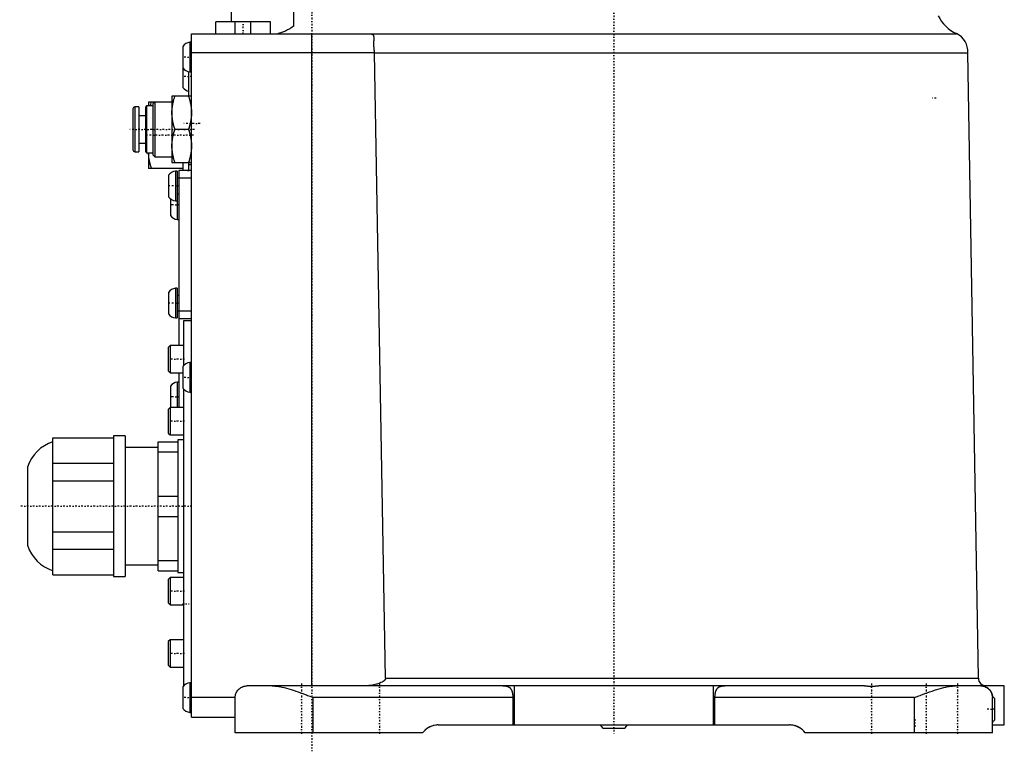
# Model space of a CAD drawing. Extents: x -152 to 584, y -5 to 847.
# Tile 1 of 7: x -152 to 100, y -5 to 183. Entities that reach past the tile are written whole.
import ezdxf

# ---------------------------------------------------------------- set-up
doc = ezdxf.new("R2010")
doc.units = 0
doc.linetypes.add('CENTER', pattern=[1.5, 0.45, -0.5, 0.05, -0.5])
doc.layers.add('AM_0', color=7, linetype='CONTINUOUS')
doc.layers.add('AM_7', color=7, linetype='CENTER')

msp = doc.modelspace()

# ---------------------------------------------------------------- linework, layer by layer
at = {"layer": 'AM_0', "color": 7, "linetype": 'CONTINUOUS'}
for p, q in [((-82, 180.95), (-82, 196.5)), ((-98, 188), (-98, 182)), ((-102, 179), (-102, 182)), ((-88, 182), (-102, 182)), ((-97, 179), (-97, 182)), ((-93, 179), (-93, 182)), ((-88, 179), (-88, 182)), ((-108.2, 176.8), (-108.65, 176.8)), ((-108.65, 176.8), (-108.65, 169.2)), ((-108.2, 179), (87.75, 179)), ((-108.2, 4), (-108.2, 179)), ((-77.4, 12), (-77.4, 179)), ((-110.4, 175.75), (-110.4, 165.25)), ((-108.2, 174.14), (-61.35, 174.14)), ((-61.35, 174.14), (-61.35, 174.12)), ((-61.35, 174.12), (90.65, 174.12)), ((-58.49, 14), (-61.35, 174.12)), ((93.35, 14), (90.65, 174.12)), ((-108.9, 163), (-108.9, 169.24)), ((-108.65, 169.2), (-108.2, 169.2)), ((-119.2, 161.5), (-119.2, 160.5)), ((-113.2, 161.5), (-119.2, 161.5)), ((-117.6, 161.5), (-118.1, 161)), ((-117.6, 161.5), (-117.6, 147.5)), ((-113.2, 163), (-113.2, 146)), ((-108.2, 163), (-113.2, 163)), ((-123.2, 159.75), (-123.2, 149.25)), ((-121.7, 160.25), (-122.7, 160.25)), ((-122.7, 160.25), (-122.7, 148.75)), ((-121.7, 160.25), (-121.7, 148.75)), ((-119.7, 160.5), (-120, 160.2)), ((-120, 160.2), (-120, 148.8)), ((-118.1, 160.5), (-119.7, 160.5)), ((-119.7, 160.5), (-119.7, 148.5)), ((-118.1, 161), (-118.1, 148)), ((-120, 158), (-121.7, 158)), ((-108.96, 154.5), (-112.44, 154.5)), ((-121.7, 151), (-120, 151)), ((-120, 148.8), (-119.7, 148.5)), ((-122.7, 148.75), (-121.7, 148.75)), ((-119.7, 148.5), (-118.1, 148.5)), ((-119.2, 148.5), (-119.2, 144.5)), ((-118.1, 148), (-117.6, 147.5)), ((-117.6, 147.5), (-113.2, 147.5)), ((-110.4, 144.5), (-119.2, 144.5)), ((-113.2, 146), (-108.2, 146)), ((-111.85, 143.8), (-112.3, 143.8)), ((-112.3, 143.8), (-112.3, 136.2)), ((-111.85, 143.8), (-111.85, 131.4)), ((-111.4, 144), (-111.4, 99.17)), ((-108.2, 144), (-111.4, 144)), ((-110.4, 146), (-110.4, 144)), ((-108.9, 144), (-108.9, 146)), ((-108.9, 145.5), (-108.2, 145.5)), ((-114.05, 142.75), (-114.05, 137.25)), ((-108.2, 142), (-111.85, 142)), ((-113.6, 136.76), (-113.6, 132.45)), ((-112.3, 136.2), (-111.85, 136.2)), ((-111.85, 138), (-111.4, 138)), ((-111.85, 131.4), (-111.4, 131.4)), ((-111.85, 113.8), (-112.3, 113.8)), ((-112.3, 113.8), (-112.3, 106.2)), ((-111.85, 113.8), (-111.85, 106.2)), ((-114.05, 112.75), (-114.05, 107.25)), ((-111.4, 112), (-111.85, 112)), ((-112.3, 106.2), (-111.85, 106.2)), ((-111.85, 108), (-108.2, 108)), ((-108.2, 106), (-111.4, 106)), ((-108.2, 105.5), (-110.2, 105.5)), ((-110.2, 105.5), (-110.2, 94)), ((-113.7, 99.17), (-114.2, 98.67)), ((-114.2, 98.67), (-114.2, 92.67)), ((-110.2, 99.17), (-113.7, 99.17)), ((-113.7, 99.17), (-113.7, 92.17)), ((-110.4, 93.75), (-110.4, 88.25)), ((-108.2, 94.8), (-108.65, 94.8)), ((-108.65, 94.8), (-108.65, 87.2)), ((-114.2, 92.67), (-113.7, 92.17)), ((-113.7, 92.17), (-110.4, 92.17)), ((-111.4, 92.17), (-111.4, 83.25)), ((-113.6, 88.75), (-113.6, 83.25)), ((-111.4, 89.8), (-111.85, 89.8)), ((-111.85, 89.8), (-111.85, 83.25)), ((-110.2, 88), (-110.2, 12)), ((-108.65, 87.2), (-108.2, 87.2)), ((-113.7, 83.25), (-114.2, 82.75)), ((-110.2, 83.25), (-113.7, 83.25)), ((-113.7, 83.25), (-113.7, 76.25)), ((-114.2, 82.75), (-114.2, 76.75)), ((-125.2, 76), (-128.2, 76)), ((-128.2, 76), (-128.2, 40)), ((-125.2, 76), (-125.2, 40)), ((-114.2, 76.75), (-113.7, 76.25)), ((-113.7, 76.25), (-110.2, 76.25)), ((-143.7, 40.45), (-143.7, 75.55)), ((-143.7, 75.55), (-128.2, 75.55)), ((-116.7, 41.5), (-116.7, 74.5)), ((-116.7, 74.5), (-111.7, 74.5)), ((-110.2, 75), (-111.7, 75)), ((-111.7, 75), (-111.7, 41)), ((-116.7, 73), (-125.2, 73)), ((-116.7, 71.9), (-111.7, 71.9)), ((-143.7, 69.03), (-128.2, 69.03)), ((-150.2, 68), (-150.2, 48)), ((-143.7, 64.53), (-128.2, 64.53)), ((-116.7, 60.6), (-111.7, 60.6)), ((-116.7, 55.4), (-111.7, 55.4)), ((-143.7, 51.47), (-128.2, 51.47)), ((-143.7, 46.97), (-128.2, 46.97)), ((-125.2, 43), (-116.7, 43)), ((-116.7, 44.1), (-111.7, 44.1)), ((-143.7, 40.45), (-128.2, 40.45)), ((-116.7, 41.5), (-111.7, 41.5)), ((-111.7, 41), (-110.2, 41)), ((-128.2, 40), (-125.2, 40)), ((-113.7, 39.75), (-114.2, 39.25)), ((-114.2, 39.25), (-114.2, 33.25)), ((-110.2, 39.75), (-113.7, 39.75)), ((-113.7, 39.75), (-113.7, 32.75)), ((-114.2, 33.25), (-113.7, 32.75)), ((-113.7, 32.75), (-110.2, 32.75)), ((-113.7, 23.83), (-114.2, 23.33)), ((-114.2, 23.33), (-114.2, 17.33)), ((-110.2, 23.83), (-113.7, 23.83)), ((-113.7, 23.83), (-113.7, 16.83)), ((-114.2, 17.33), (-113.7, 16.83)), ((-113.7, 16.83), (-110.2, 16.83)), ((-108.2, 12.8), (-108.65, 12.8)), ((-108.65, 12.8), (-108.65, 5.2)), ((-58.49, 14), (93.35, 14)), ((-110.4, 11.75), (-110.4, 6.25)), ((63.76, 12), (-94, 12)), ((-25.5, 2), (-25.5, 12)), ((25.5, 2), (25.5, 12)), ((100, 12), (68.24, 12)), ((95.3, 11.7), (95.3, 12)), ((100, 2), (100, 12)), ((-108.2, 9.14), (-97, 9.14)), ((-97, 0), (-97, 9)), ((-77, 0), (-77, 9)), ((-25.81, 9), (-77, 9)), ((-25.81, 2), (-25.81, 9)), ((25.81, 9), (25.81, 2)), ((77, 9), (25.81, 9)), ((77, 0), (77, 9)), ((97, 0), (97, 9)), ((97.5, 8.75), (97.5, 3.25)), ((-108.65, 5.2), (-108.2, 5.2)), ((-108.2, 4), (-97, 4)), ((-49, 0), (-97, 0)), ((-45, 2), (45, 2)), ((-2.75, 1.2), (2.75, 1.2)), ((97, 0), (49, 0)), ((97, 2), (100, 2))]:
    msp.add_line(p, q, dxfattribs=at)
for points in [[(-82, 180.95, 0), (-82.15, 180.84, 0), (-82.45, 180.63, 0), (-82.75, 180.44, 0), (-82.89, 180.35, 0), (-83.04, 180.26, 0), (-83.33, 180.09, 0), (-83.61, 179.94, 0), (-83.88, 179.8, 0), (-84.14, 179.67, 0), (-84.4, 179.56, 0), (-84.52, 179.51, 0), (-84.64, 179.46, 0), (-84.86, 179.36, 0), (-85.08, 179.28, 0), (-85.29, 179.21, 0), (-85.48, 179.14, 0), (-85.59, 179.11, 0), (-85.62, 179.1, 0), (-85.64, 179.09, 0), (-85.66, 179.09, 0), (-85.67, 179.08, 0), (-85.7, 179.08, 0), (-85.73, 179.07, 0), (-85.74, 179.07, 0), (-85.75, 179.06, 0), (-85.78, 179.06, 0), (-85.8, 179.05, 0), (-85.82, 179.05, 0), (-85.83, 179.04, 0), (-85.85, 179.04, 0), (-85.87, 179.03, 0), (-85.9, 179.03, 0), (-85.92, 179.02, 0), (-85.94, 179.02, 0), (-85.95, 179.02, 0), (-85.96, 179.02, 0), (-85.97, 179.01, 0), (-85.99, 179.01, 0), (-86.01, 179.01, 0), (-86.03, 179, 0), (-86.04, 179, 0), (-86.05, 179, 0), (-86.06, 179, 0), (-86.07, 179, 0), (-86.08, 179, 0), (-86.09, 179, 0)], [(-63.07, 179, 0), (-62.9, 179, 0), (-62.71, 178.99, 0), (-62.66, 178.99, 0), (-62.62, 178.99, 0), (-62.59, 178.98, 0), (-62.57, 178.98, 0), (-62.52, 178.98, 0), (-62.47, 178.97, 0), (-62.43, 178.97, 0), (-62.38, 178.96, 0), (-62.34, 178.96, 0), (-62.32, 178.95, 0), (-62.3, 178.95, 0), (-62.25, 178.94, 0), (-62.21, 178.94, 0), (-62.19, 178.93, 0), (-62.17, 178.93, 0), (-62.13, 178.92, 0), (-62.1, 178.91, 0), (-62.08, 178.9, 0), (-62.06, 178.9, 0), (-62.02, 178.89, 0), (-61.99, 178.87, 0), (-61.95, 178.86, 0), (-61.92, 178.85, 0), (-61.89, 178.83, 0), (-61.88, 178.83, 0), (-61.86, 178.82, 0), (-61.83, 178.8, 0), (-61.81, 178.78, 0), (-61.78, 178.77, 0), (-61.76, 178.75, 0), (-61.73, 178.73, 0), (-61.72, 178.72, 0), (-61.71, 178.71, 0), (-61.69, 178.69, 0), (-61.67, 178.66, 0), (-61.66, 178.64, 0), (-61.64, 178.61, 0), (-61.62, 178.59, 0), (-61.62, 178.57, 0), (-61.61, 178.56, 0), (-61.6, 178.53, 0), (-61.58, 178.5, 0), (-61.57, 178.47, 0), (-61.56, 178.44, 0), (-61.55, 178.41, 0), (-61.55, 178.39, 0), (-61.55, 178.37, 0), (-61.54, 178.34, 0), (-61.53, 178.3, 0), (-61.53, 178.26, 0), (-61.52, 178.23, 0), (-61.52, 178.19, 0), (-61.52, 178.17, 0), (-61.52, 178.14, 0), (-61.51, 178.1, 0), (-61.51, 178.06, 0), (-61.51, 178.04, 0), (-61.51, 178.01, 0), (-61.51, 177.97, 0), (-61.51, 177.92, 0), (-61.51, 177.9, 0), (-61.51, 177.87, 0), (-61.51, 177.83, 0), (-61.51, 177.77, 0), (-61.51, 177.72, 0), (-61.51, 177.67, 0), (-61.52, 177.62, 0), (-61.52, 177.59, 0), (-61.52, 177.56, 0), (-61.52, 177.5, 0), (-61.52, 177.45, 0), (-61.52, 177.39, 0), (-61.53, 177.33, 0), (-61.53, 177.27, 0), (-61.53, 177.23, 0), (-61.53, 177.2, 0), (-61.54, 177.14, 0), (-61.54, 177.08, 0), (-61.54, 177.01, 0), (-61.54, 176.94, 0), (-61.54, 176.87, 0), (-61.55, 176.84, 0), (-61.55, 176.81, 0), (-61.55, 176.74, 0), (-61.55, 176.66, 0), (-61.55, 176.59, 0), (-61.55, 176.52, 0), (-61.55, 176.44, 0), (-61.55, 176.41, 0), (-61.55, 176.37, 0), (-61.55, 176.29, 0), (-61.55, 176.21, 0), (-61.55, 176.13, 0), (-61.55, 176.05, 0), (-61.55, 175.97, 0), (-61.55, 175.93, 0), (-61.54, 175.89, 0), (-61.54, 175.81, 0), (-61.54, 175.73, 0), (-61.54, 175.69, 0), (-61.53, 175.64, 0), (-61.53, 175.56, 0), (-61.52, 175.48, 0), (-61.52, 175.44, 0), (-61.52, 175.39, 0), (-61.51, 175.31, 0), (-61.5, 175.22, 0), (-61.49, 175.14, 0), (-61.49, 175.05, 0), (-61.48, 174.97, 0), (-61.47, 174.92, 0), (-61.47, 174.88, 0), (-61.46, 174.8, 0), (-61.44, 174.71, 0), (-61.43, 174.62, 0), (-61.42, 174.54, 0), (-61.4, 174.45, 0), (-61.4, 174.4, 0), (-61.39, 174.36, 0), (-61.37, 174.27, 0), (-61.36, 174.19, 0), (-61.35, 174.14, 0)], [(-118.74, 160.5, 0), (-118.7, 160.66, 0), (-118.6, 160.99, 0), (-118.5, 161.33, 0), (-118.44, 161.5, 0)], [(-113.2, 158.75, 0), (-113.2, 158.86, 0), (-113.19, 159.09, 0), (-113.19, 159.32, 0), (-113.18, 159.43, 0), (-113.17, 159.55, 0), (-113.15, 159.77, 0), (-113.13, 160, 0), (-113.1, 160.23, 0), (-113.07, 160.46, 0), (-113.03, 160.69, 0), (-113.01, 160.8, 0), (-112.99, 160.92, 0), (-112.95, 161.15, 0), (-112.89, 161.39, 0), (-112.84, 161.63, 0), (-112.78, 161.87, 0), (-112.71, 162.11, 0), (-112.68, 162.24, 0), (-112.64, 162.36, 0), (-112.57, 162.61, 0), (-112.48, 162.87, 0), (-112.44, 163, 0)], [(-108.96, 163, 0), (-108.92, 162.87, 0), (-108.83, 162.61, 0), (-108.76, 162.36, 0), (-108.72, 162.24, 0), (-108.69, 162.11, 0), (-108.62, 161.87, 0), (-108.56, 161.63, 0), (-108.51, 161.39, 0), (-108.45, 161.15, 0), (-108.41, 160.92, 0), (-108.39, 160.8, 0), (-108.37, 160.69, 0), (-108.33, 160.46, 0), (-108.3, 160.23, 0), (-108.27, 160, 0), (-108.25, 159.77, 0), (-108.23, 159.55, 0), (-108.22, 159.43, 0), (-108.21, 159.32, 0), (-108.21, 159.09, 0), (-108.2, 158.86, 0), (-108.2, 158.75, 0)], [(-112.44, 154.5, 0), (-112.48, 154.63, 0), (-112.57, 154.89, 0), (-112.64, 155.14, 0), (-112.68, 155.26, 0), (-112.71, 155.39, 0), (-112.78, 155.63, 0), (-112.84, 155.87, 0), (-112.89, 156.11, 0), (-112.95, 156.35, 0), (-112.99, 156.58, 0), (-113.01, 156.7, 0), (-113.03, 156.81, 0), (-113.07, 157.04, 0), (-113.1, 157.27, 0), (-113.13, 157.5, 0), (-113.15, 157.73, 0), (-113.17, 157.95, 0), (-113.18, 158.07, 0), (-113.19, 158.18, 0), (-113.19, 158.41, 0), (-113.2, 158.64, 0), (-113.2, 158.75, 0)], [(-108.2, 158.75, 0), (-108.2, 158.64, 0), (-108.21, 158.41, 0), (-108.21, 158.18, 0), (-108.22, 158.07, 0), (-108.23, 157.95, 0), (-108.25, 157.73, 0), (-108.27, 157.5, 0), (-108.3, 157.27, 0), (-108.33, 157.04, 0), (-108.37, 156.81, 0), (-108.39, 156.7, 0), (-108.41, 156.58, 0), (-108.45, 156.35, 0), (-108.51, 156.11, 0), (-108.56, 155.87, 0), (-108.62, 155.63, 0), (-108.69, 155.39, 0), (-108.72, 155.26, 0), (-108.76, 155.14, 0), (-108.83, 154.89, 0), (-108.92, 154.63, 0), (-108.96, 154.5, 0)], [(-113.2, 150.25, 0), (-113.2, 150.36, 0), (-113.19, 150.59, 0), (-113.19, 150.82, 0), (-113.18, 150.93, 0), (-113.17, 151.05, 0), (-113.15, 151.27, 0), (-113.13, 151.5, 0), (-113.1, 151.73, 0), (-113.07, 151.96, 0), (-113.03, 152.19, 0), (-113.01, 152.3, 0), (-112.99, 152.42, 0), (-112.95, 152.65, 0), (-112.89, 152.89, 0), (-112.84, 153.13, 0), (-112.78, 153.37, 0), (-112.71, 153.61, 0), (-112.68, 153.74, 0), (-112.64, 153.86, 0), (-112.57, 154.11, 0), (-112.48, 154.37, 0), (-112.44, 154.5, 0)], [(-108.96, 154.5, 0), (-108.92, 154.37, 0), (-108.83, 154.11, 0), (-108.76, 153.86, 0), (-108.72, 153.74, 0), (-108.69, 153.61, 0), (-108.62, 153.37, 0), (-108.56, 153.13, 0), (-108.51, 152.89, 0), (-108.45, 152.65, 0), (-108.41, 152.42, 0), (-108.39, 152.3, 0), (-108.37, 152.19, 0), (-108.33, 151.96, 0), (-108.3, 151.73, 0), (-108.27, 151.5, 0), (-108.25, 151.27, 0), (-108.23, 151.05, 0), (-108.22, 150.93, 0), (-108.21, 150.82, 0), (-108.21, 150.59, 0), (-108.2, 150.36, 0), (-108.2, 150.25, 0)], [(-112.44, 146, 0), (-112.48, 146.13, 0), (-112.57, 146.39, 0), (-112.64, 146.64, 0), (-112.68, 146.76, 0), (-112.71, 146.89, 0), (-112.78, 147.13, 0), (-112.84, 147.37, 0), (-112.89, 147.61, 0), (-112.95, 147.85, 0), (-112.99, 148.08, 0), (-113.01, 148.2, 0), (-113.03, 148.31, 0), (-113.07, 148.54, 0), (-113.1, 148.77, 0), (-113.13, 149, 0), (-113.15, 149.23, 0), (-113.17, 149.45, 0), (-113.18, 149.57, 0), (-113.19, 149.68, 0), (-113.19, 149.91, 0), (-113.2, 150.14, 0), (-113.2, 150.25, 0)], [(-108.2, 150.25, 0), (-108.2, 150.14, 0), (-108.21, 149.91, 0), (-108.21, 149.68, 0), (-108.22, 149.57, 0), (-108.23, 149.45, 0), (-108.25, 149.23, 0), (-108.27, 149, 0), (-108.3, 148.77, 0), (-108.33, 148.54, 0), (-108.37, 148.31, 0), (-108.39, 148.2, 0), (-108.41, 148.08, 0), (-108.45, 147.85, 0), (-108.51, 147.61, 0), (-108.56, 147.37, 0), (-108.62, 147.13, 0), (-108.69, 146.89, 0), (-108.72, 146.76, 0), (-108.76, 146.64, 0), (-108.83, 146.39, 0), (-108.92, 146.13, 0), (-108.96, 146, 0)], [(-118.44, 144.5, 0), (-118.48, 144.62, 0), (-118.56, 144.86, 0), (-118.63, 145.1, 0), (-118.66, 145.22, 0), (-118.7, 145.33, 0), (-118.76, 145.57, 0), (-118.82, 145.79, 0), (-118.87, 146.02, 0), (-118.92, 146.24, 0), (-118.97, 146.46, 0), (-118.99, 146.57, 0), (-119.01, 146.68, 0), (-119.05, 146.9, 0), (-119.08, 147.11, 0), (-119.11, 147.33, 0), (-119.13, 147.54, 0), (-119.16, 147.75, 0), (-119.16, 147.86, 0), (-119.17, 147.97, 0), (-119.19, 148.18, 0), (-119.19, 148.39, 0), (-119.2, 148.5, 0)], [(-58.49, 14, 0), (-58.49, 14, 0), (-58.49, 13.99, 0), (-58.49, 13.98, 0), (-58.49, 13.97, 0), (-58.49, 13.97, 0), (-58.49, 13.96, 0), (-58.49, 13.95, 0), (-58.49, 13.94, 0), (-58.49, 13.93, 0), (-58.49, 13.92, 0), (-58.49, 13.92, 0), (-58.49, 13.92, 0), (-58.49, 13.91, 0), (-58.49, 13.9, 0), (-58.49, 13.89, 0), (-58.49, 13.88, 0), (-58.5, 13.87, 0), (-58.5, 13.87, 0), (-58.5, 13.86, 0), (-58.5, 13.85, 0), (-58.5, 13.85, 0), (-58.5, 13.84, 0), (-58.5, 13.84, 0), (-58.5, 13.83, 0), (-58.51, 13.82, 0), (-58.51, 13.82, 0), (-58.51, 13.81, 0), (-58.51, 13.8, 0), (-58.51, 13.79, 0), (-58.51, 13.79, 0), (-58.52, 13.78, 0), (-58.52, 13.77, 0), (-58.52, 13.76, 0), (-58.52, 13.76, 0), (-58.53, 13.75, 0), (-58.53, 13.74, 0), (-58.53, 13.74, 0), (-58.54, 13.73, 0), (-58.54, 13.72, 0), (-58.54, 13.71, 0), (-58.54, 13.71, 0), (-58.55, 13.7, 0), (-58.55, 13.69, 0), (-58.55, 13.69, 0), (-58.56, 13.68, 0), (-58.56, 13.67, 0), (-58.56, 13.67, 0), (-58.56, 13.66, 0), (-58.57, 13.66, 0), (-58.57, 13.65, 0), (-58.59, 13.62, 0), (-58.62, 13.58, 0), (-58.63, 13.55, 0), (-58.65, 13.53, 0), (-58.68, 13.49, 0), (-58.72, 13.45, 0), (-58.75, 13.42, 0), (-58.79, 13.38, 0), (-58.83, 13.34, 0), (-58.85, 13.32, 0), (-58.87, 13.31, 0), (-58.91, 13.27, 0), (-58.95, 13.24, 0), (-58.98, 13.22, 0), (-59, 13.21, 0), (-59.04, 13.17, 0), (-59.09, 13.14, 0), (-59.11, 13.13, 0), (-59.14, 13.11, 0), (-59.18, 13.08, 0), (-59.23, 13.06, 0), (-59.39, 12.96, 0), (-59.66, 12.83, 0), (-59.92, 12.72, 0), (-60.19, 12.62, 0), (-60.49, 12.52, 0), (-60.65, 12.47, 0), (-60.8, 12.42, 0), (-61.13, 12.34, 0), (-61.48, 12.26, 0), (-61.83, 12.19, 0), (-62.2, 12.13, 0), (-62.57, 12.08, 0), (-62.76, 12.06, 0), (-62.95, 12.04, 0), (-63.32, 12.01, 0), (-63.69, 12, 0), (-63.87, 12, 0)], [(-97, 9, 0), (-97, 9.11, 0), (-96.98, 9.34, 0), (-96.95, 9.56, 0), (-96.92, 9.68, 0), (-96.89, 9.79, 0), (-96.82, 10.02, 0), (-96.73, 10.24, 0), (-96.62, 10.46, 0), (-96.49, 10.67, 0), (-96.34, 10.88, 0), (-96.26, 10.98, 0), (-96.17, 11.07, 0), (-95.98, 11.25, 0), (-95.77, 11.42, 0), (-95.55, 11.57, 0), (-95.3, 11.7, 0), (-95.04, 11.81, 0), (-94.91, 11.86, 0), (-94.76, 11.9, 0), (-94.47, 11.96, 0), (-94.16, 12, 0), (-94, 12, 0)], [(-87.54, 12, 0), (-87.27, 12, 0), (-86.74, 11.96, 0), (-86.19, 11.9, 0), (-85.91, 11.86, 0), (-85.63, 11.81, 0), (-85.06, 11.7, 0), (-84.48, 11.57, 0), (-83.89, 11.42, 0), (-83.3, 11.25, 0), (-82.7, 11.07, 0), (-82.4, 10.98, 0), (-82.1, 10.88, 0), (-81.49, 10.67, 0), (-80.88, 10.46, 0), (-80.27, 10.24, 0), (-79.66, 10.02, 0), (-79.06, 9.79, 0), (-78.76, 9.68, 0), (-78.46, 9.56, 0), (-77.87, 9.34, 0), (-77.29, 9.11, 0), (-77, 9, 0)], [(-25.81, 9, 0), (-25.81, 9.03, 0), (-25.81, 9.09, 0), (-25.81, 9.16, 0), (-25.81, 9.19, 0), (-25.81, 9.22, 0), (-25.81, 9.28, 0), (-25.82, 9.35, 0), (-25.82, 9.41, 0), (-25.82, 9.47, 0), (-25.83, 9.53, 0), (-25.83, 9.57, 0), (-25.83, 9.6, 0), (-25.84, 9.66, 0), (-25.85, 9.72, 0), (-25.85, 9.78, 0), (-25.86, 9.84, 0), (-25.87, 9.9, 0), (-25.87, 9.94, 0), (-25.88, 9.97, 0), (-25.89, 10.03, 0), (-25.9, 10.09, 0), (-25.91, 10.11, 0), (-25.91, 10.14, 0), (-25.92, 10.2, 0), (-25.94, 10.26, 0), (-25.94, 10.29, 0), (-25.95, 10.32, 0), (-25.96, 10.37, 0), (-25.98, 10.43, 0), (-26, 10.48, 0), (-26.01, 10.54, 0), (-26.03, 10.59, 0), (-26.04, 10.62, 0), (-26.05, 10.64, 0), (-26.07, 10.69, 0), (-26.09, 10.74, 0), (-26.11, 10.79, 0), (-26.13, 10.84, 0), (-26.16, 10.89, 0), (-26.17, 10.91, 0), (-26.18, 10.93, 0), (-26.21, 10.98, 0), (-26.23, 11.02, 0), (-26.26, 11.06, 0), (-26.29, 11.11, 0), (-26.31, 11.15, 0), (-26.33, 11.16, 0), (-26.34, 11.18, 0), (-26.37, 11.22, 0), (-26.4, 11.26, 0), (-26.43, 11.29, 0), (-26.47, 11.33, 0), (-26.5, 11.36, 0), (-26.52, 11.38, 0), (-26.53, 11.39, 0), (-26.57, 11.43, 0), (-26.61, 11.46, 0), (-26.65, 11.49, 0), (-26.69, 11.52, 0), (-26.73, 11.55, 0), (-26.75, 11.56, 0), (-26.77, 11.57, 0), (-26.81, 11.6, 0), (-26.85, 11.62, 0), (-26.88, 11.64, 0), (-26.9, 11.65, 0), (-26.95, 11.67, 0), (-26.99, 11.69, 0), (-27.02, 11.7, 0), (-27.04, 11.71, 0), (-27.09, 11.73, 0), (-27.14, 11.75, 0), (-27.18, 11.77, 0), (-27.23, 11.79, 0), (-27.28, 11.8, 0), (-27.31, 11.81, 0), (-27.33, 11.82, 0), (-27.38, 11.83, 0), (-27.43, 11.84, 0), (-27.48, 11.86, 0), (-27.53, 11.87, 0), (-27.58, 11.88, 0), (-27.61, 11.88, 0), (-27.64, 11.89, 0), (-27.69, 11.9, 0), (-27.74, 11.91, 0), (-27.8, 11.91, 0), (-27.85, 11.92, 0), (-27.91, 11.93, 0), (-27.93, 11.93, 0), (-27.96, 11.94, 0), (-28.02, 11.94, 0), (-28.08, 11.95, 0), (-28.13, 11.95, 0), (-28.19, 11.96, 0), (-28.25, 11.96, 0), (-28.28, 11.97, 0), (-28.31, 11.97, 0), (-28.37, 11.97, 0), (-28.43, 11.98, 0), (-28.49, 11.98, 0), (-28.56, 11.98, 0), (-28.62, 11.98, 0), (-28.65, 11.99, 0), (-28.68, 11.99, 0), (-28.74, 11.99, 0), (-28.81, 11.99, 0), (-28.84, 11.99, 0), (-28.87, 11.99, 0), (-28.93, 11.99, 0), (-29, 11.99, 0), (-29.03, 11.99, 0), (-29.06, 12, 0), (-29.13, 12, 0), (-29.19, 12, 0), (-29.25, 12, 0), (-29.32, 12, 0), (-29.38, 12, 0), (-29.42, 12, 0), (-29.45, 12, 0), (-29.51, 12, 0), (-29.58, 12, 0), (-29.64, 12, 0), (-29.71, 12, 0), (-29.77, 12, 0), (-29.81, 12, 0), (-29.84, 12, 0), (-29.9, 12, 0), (-29.97, 12, 0), (-30, 12, 0)], [(30, 12, 0), (29.97, 12, 0), (29.9, 12, 0), (29.84, 12, 0), (29.81, 12, 0), (29.77, 12, 0), (29.71, 12, 0), (29.64, 12, 0), (29.58, 12, 0), (29.51, 12, 0), (29.45, 12, 0), (29.42, 12, 0), (29.38, 12, 0), (29.32, 12, 0), (29.25, 12, 0), (29.19, 12, 0), (29.13, 12, 0), (29.06, 12, 0), (29.03, 11.99, 0), (29, 11.99, 0), (28.93, 11.99, 0), (28.87, 11.99, 0), (28.84, 11.99, 0), (28.81, 11.99, 0), (28.74, 11.99, 0), (28.68, 11.99, 0), (28.65, 11.99, 0), (28.62, 11.98, 0), (28.56, 11.98, 0), (28.49, 11.98, 0), (28.43, 11.98, 0), (28.37, 11.97, 0), (28.31, 11.97, 0), (28.28, 11.97, 0), (28.25, 11.96, 0), (28.19, 11.96, 0), (28.13, 11.95, 0), (28.08, 11.95, 0), (28.02, 11.94, 0), (27.96, 11.94, 0), (27.93, 11.93, 0), (27.91, 11.93, 0), (27.85, 11.92, 0), (27.8, 11.91, 0), (27.74, 11.91, 0), (27.69, 11.9, 0), (27.64, 11.89, 0), (27.61, 11.88, 0), (27.58, 11.88, 0), (27.53, 11.87, 0), (27.48, 11.86, 0), (27.43, 11.84, 0), (27.38, 11.83, 0), (27.33, 11.82, 0), (27.31, 11.81, 0), (27.28, 11.8, 0), (27.23, 11.79, 0), (27.18, 11.77, 0), (27.14, 11.75, 0), (27.09, 11.73, 0), (27.04, 11.71, 0), (27.02, 11.7, 0), (26.99, 11.69, 0), (26.95, 11.67, 0), (26.9, 11.65, 0), (26.88, 11.64, 0), (26.85, 11.62, 0), (26.81, 11.6, 0), (26.77, 11.57, 0), (26.75, 11.56, 0), (26.73, 11.55, 0), (26.69, 11.52, 0), (26.65, 11.49, 0), (26.61, 11.46, 0), (26.57, 11.43, 0), (26.53, 11.39, 0), (26.52, 11.38, 0), (26.5, 11.36, 0), (26.47, 11.33, 0), (26.43, 11.29, 0), (26.4, 11.26, 0), (26.37, 11.22, 0), (26.34, 11.18, 0), (26.33, 11.16, 0), (26.31, 11.15, 0), (26.29, 11.11, 0), (26.26, 11.06, 0), (26.23, 11.02, 0), (26.21, 10.98, 0), (26.18, 10.93, 0), (26.17, 10.91, 0), (26.16, 10.89, 0), (26.13, 10.84, 0), (26.11, 10.79, 0), (26.09, 10.74, 0), (26.07, 10.69, 0), (26.05, 10.64, 0), (26.04, 10.62, 0), (26.03, 10.59, 0), (26.01, 10.54, 0), (26, 10.48, 0), (25.98, 10.43, 0), (25.96, 10.37, 0), (25.95, 10.32, 0), (25.94, 10.29, 0), (25.94, 10.26, 0), (25.92, 10.2, 0), (25.91, 10.14, 0), (25.91, 10.11, 0), (25.9, 10.09, 0), (25.89, 10.03, 0), (25.88, 9.97, 0), (25.87, 9.94, 0), (25.87, 9.9, 0), (25.86, 9.84, 0), (25.85, 9.78, 0), (25.85, 9.72, 0), (25.84, 9.66, 0), (25.83, 9.6, 0), (25.83, 9.57, 0), (25.83, 9.53, 0), (25.82, 9.47, 0), (25.82, 9.41, 0), (25.82, 9.35, 0), (25.81, 9.28, 0), (25.81, 9.22, 0), (25.81, 9.19, 0), (25.81, 9.16, 0), (25.81, 9.09, 0), (25.81, 9.03, 0), (25.81, 9, 0)], [(68.24, 12, 0), (68.22, 12, 0), (68.19, 12, 0), (68.16, 12, 0), (68.14, 12, 0), (68.12, 12, 0), (68.09, 12, 0), (68.06, 11.99, 0), (68.02, 11.99, 0), (67.99, 11.99, 0), (67.95, 11.99, 0), (67.94, 11.99, 0), (67.92, 11.98, 0), (67.88, 11.98, 0), (67.85, 11.98, 0), (67.81, 11.97, 0), (67.77, 11.97, 0), (67.73, 11.97, 0), (67.71, 11.96, 0), (67.69, 11.96, 0), (67.65, 11.96, 0), (67.62, 11.95, 0), (67.6, 11.95, 0), (67.58, 11.95, 0), (67.54, 11.94, 0), (67.49, 11.94, 0), (67.47, 11.94, 0), (67.45, 11.93, 0), (67.41, 11.93, 0), (67.37, 11.92, 0), (67.33, 11.92, 0), (67.29, 11.91, 0), (67.24, 11.91, 0), (67.22, 11.91, 0), (67.2, 11.9, 0), (67.16, 11.9, 0), (67.11, 11.9, 0), (67.07, 11.89, 0), (67.03, 11.89, 0), (66.98, 11.88, 0), (66.96, 11.88, 0), (66.94, 11.88, 0), (66.89, 11.87, 0), (66.85, 11.87, 0), (66.8, 11.86, 0), (66.76, 11.86, 0), (66.71, 11.86, 0), (66.69, 11.86, 0), (66.67, 11.85, 0), (66.62, 11.85, 0), (66.57, 11.85, 0), (66.53, 11.84, 0), (66.48, 11.84, 0), (66.44, 11.84, 0), (66.41, 11.84, 0), (66.39, 11.84, 0), (66.34, 11.84, 0), (66.3, 11.83, 0), (66.25, 11.83, 0), (66.21, 11.83, 0), (66.16, 11.83, 0), (66.14, 11.83, 0), (66.11, 11.83, 0), (66.07, 11.83, 0), (66.02, 11.83, 0), (66, 11.83, 0), (65.98, 11.83, 0), (65.93, 11.83, 0), (65.89, 11.83, 0), (65.86, 11.83, 0), (65.84, 11.83, 0), (65.79, 11.83, 0), (65.75, 11.83, 0), (65.7, 11.83, 0), (65.66, 11.84, 0), (65.61, 11.84, 0), (65.59, 11.84, 0), (65.56, 11.84, 0), (65.52, 11.84, 0), (65.47, 11.84, 0), (65.43, 11.85, 0), (65.38, 11.85, 0), (65.33, 11.85, 0), (65.31, 11.86, 0), (65.29, 11.86, 0), (65.24, 11.86, 0), (65.2, 11.86, 0), (65.15, 11.87, 0), (65.11, 11.87, 0), (65.06, 11.88, 0), (65.04, 11.88, 0), (65.02, 11.88, 0), (64.97, 11.89, 0), (64.93, 11.89, 0), (64.89, 11.9, 0), (64.84, 11.9, 0), (64.8, 11.9, 0), (64.78, 11.91, 0), (64.76, 11.91, 0), (64.71, 11.91, 0), (64.67, 11.92, 0), (64.63, 11.92, 0), (64.59, 11.93, 0), (64.55, 11.93, 0), (64.53, 11.94, 0), (64.51, 11.94, 0), (64.46, 11.94, 0), (64.42, 11.95, 0), (64.4, 11.95, 0), (64.38, 11.95, 0), (64.35, 11.96, 0), (64.31, 11.96, 0), (64.29, 11.96, 0), (64.27, 11.97, 0), (64.23, 11.97, 0), (64.19, 11.97, 0), (64.15, 11.98, 0), (64.12, 11.98, 0), (64.08, 11.98, 0), (64.06, 11.99, 0), (64.05, 11.99, 0), (64.01, 11.99, 0), (63.98, 11.99, 0), (63.94, 11.99, 0), (63.91, 12, 0), (63.88, 12, 0), (63.86, 12, 0), (63.84, 12, 0), (63.81, 12, 0), (63.78, 12, 0), (63.76, 12, 0)], [(77, 9, 0), (77.29, 9.11, 0), (77.87, 9.34, 0), (78.46, 9.56, 0), (78.76, 9.68, 0), (79.06, 9.79, 0), (79.66, 10.02, 0), (80.27, 10.24, 0), (80.88, 10.46, 0), (81.49, 10.67, 0), (82.1, 10.88, 0), (82.4, 10.98, 0), (82.7, 11.07, 0), (83.3, 11.25, 0), (83.89, 11.42, 0), (84.48, 11.57, 0), (85.06, 11.7, 0), (85.63, 11.81, 0), (85.91, 11.86, 0), (86.19, 11.9, 0), (86.74, 11.96, 0), (87.27, 12, 0), (87.54, 12, 0)], [(94, 12, 0), (94.16, 12, 0), (94.47, 11.96, 0), (94.76, 11.9, 0), (94.91, 11.86, 0), (95.04, 11.81, 0), (95.3, 11.7, 0), (95.55, 11.57, 0), (95.77, 11.42, 0), (95.98, 11.25, 0), (96.17, 11.07, 0), (96.26, 10.98, 0), (96.34, 10.88, 0), (96.49, 10.67, 0), (96.62, 10.46, 0), (96.73, 10.24, 0), (96.82, 10.02, 0), (96.89, 9.79, 0), (96.92, 9.68, 0), (96.95, 9.56, 0), (96.98, 9.34, 0), (97, 9.11, 0), (97, 9, 0)], [(-47.96, 1.03, 0), (-48.04, 0.97, 0), (-48.2, 0.85, 0), (-48.34, 0.72, 0), (-48.41, 0.65, 0)], [(-46.67, 1.71, 0), (-46.86, 1.64, 0), (-47.07, 1.55, 0), (-47.12, 1.53, 0), (-47.18, 1.5, 0), (-47.21, 1.48, 0), (-47.24, 1.47, 0), (-47.3, 1.44, 0), (-47.36, 1.41, 0), (-47.42, 1.38, 0), (-47.47, 1.35, 0), (-47.53, 1.31, 0), (-47.56, 1.3, 0), (-47.59, 1.28, 0), (-47.64, 1.25, 0), (-47.7, 1.21, 0), (-47.72, 1.19, 0)], [(-46.12, 1.87, 0), (-46.16, 1.86, 0), (-46.26, 1.84, 0), (-46.35, 1.81, 0), (-46.4, 1.8, 0)], [(-45, 2, 0), (-45.09, 2, 0), (-45.28, 1.99, 0), (-45.46, 1.98, 0), (-45.55, 1.97, 0)], [(45.84, 1.93, 0), (45.69, 1.95, 0), (45.41, 1.98, 0), (45.14, 2, 0), (45, 2, 0)], [(47.72, 1.19, 0), (47.68, 1.22, 0), (47.6, 1.27, 0), (47.52, 1.32, 0), (47.47, 1.35, 0), (47.43, 1.37, 0), (47.34, 1.42, 0), (47.26, 1.46, 0), (47.17, 1.51, 0), (47.08, 1.55, 0), (46.99, 1.59, 0), (46.95, 1.61, 0), (46.9, 1.62, 0), (46.81, 1.66, 0), (46.72, 1.7, 0), (46.63, 1.73, 0), (46.54, 1.76, 0), (46.44, 1.79, 0), (46.4, 1.8, 0), (46.35, 1.81, 0), (46.26, 1.84, 0), (46.16, 1.86, 0), (46.12, 1.87, 0)], [(48.2, 0.85, 0), (48.16, 0.88, 0), (48.08, 0.94, 0), (48, 1, 0), (47.96, 1.03, 0)]]:
    msp.add_polyline3d(points, dxfattribs=at)
for centre, radius, start, end in [((91.99, 188.06), 10, 206.5626, 244.9154), ((-108.35, 174.32), 2.5, 96.874, 145.0535), ((85.66, 174.46), 5, 356.1895, 65.3049), ((-108.35, 171.68), 2.5, 214.9465, 263.126), ((-108.35, 166.68), 2.5, 214.9465, 257.3094), ((-122.7, 159.75), 0.5, 90, 180), ((-122.7, 149.25), 0.5, 180, 270), ((-112, 141.32), 2.5, 96.874, 145.0535), ((-112, 138.68), 2.5, 214.9465, 263.126), ((-111.55, 133.88), 2.5, 214.9465, 263.126), ((-112, 111.32), 2.5, 96.874, 145.0535), ((-112, 108.68), 2.5, 214.9465, 263.126), ((-108.35, 92.32), 2.5, 96.874, 145.0535), ((-111.55, 87.32), 2.5, 96.874, 145.0535), ((-108.35, 89.68), 2.5, 214.9465, 263.126), ((-140.67, 64.97), 10, 107.6374, 162.3626), ((-140.67, 51.03), 10, 197.6374, 252.3626), ((-108.35, 10.32), 2.5, 96.874, 145.0535), ((95.35, 14), 2, 180, 270), ((94, 9), 3, 5.5702, 64.3207), ((95.45, 7.32), 2.5, 34.9465, 52.1221), ((-108.35, 7.68), 2.5, 214.9465, 263.126), ((95.45, 4.68), 2.5, 308.2933, 325.0535), ((-45, -3), 5, 90, 143.1301), ((-1.32, 3.25), 2.5, 209.9793, 235.0535), ((1.32, 3.25), 2.5, 304.9465, 330.0207), ((45, -3), 5, 36.8699, 90)]:
    msp.add_arc(centre, radius, start, end, dxfattribs=at)
at = {"layer": 'AM_7', "color": 4, "linetype": 'CENTER'}
for p, q in [((0, 213.12), (0, -0.25)), ((-77.4, 187.75), (-77.4, -4.75)), ((-95, 178.85), (-95, 182.15)), ((-108.09, 173), (-110.51, 173)), ((-108.09, 168), (-110.51, 168)), ((82.55, 162.5), (81.45, 162.5)), ((-107.45, 154.5), (-123.95, 154.5)), ((-106, 156), (-110.4, 156)), ((-107.65, 153), (-119.75, 153)), ((-108.09, 144), (-110.51, 144)), ((-111.27, 140), (-114.18, 140)), ((-111.29, 135.2), (-113.71, 135.2)), ((-111.27, 110), (-114.18, 110)), ((-110, 95.67), (-114.4, 95.67)), ((-108.09, 91), (-110.51, 91)), ((-111.29, 86), (-113.71, 86)), ((-110, 79.75), (-114.4, 79.75)), ((-108.1, 58), (-152.2, 58)), ((-110, 36.25), (-114.4, 36.25)), ((-110.47, 33), (-108.83, 33)), ((-110, 20.33), (-114.4, 20.33)), ((-80, 12.6), (-80, -0.6)), ((-60, 12.6), (-60, -0.6)), ((66, 12.6), (66, -0.6)), ((80, 12.6), (80, -0.6)), ((88, 12.6), (88, -0.6)), ((-108.09, 9), (-110.51, 9)), ((97.61, 6), (95.19, 6)), ((-77.08, 3.51), (-77.08, 1.09)), ((77.08, 3.51), (77.08, 1.09))]:
    msp.add_line(p, q, dxfattribs=at)

doc.saveas('drawing.dxf')
